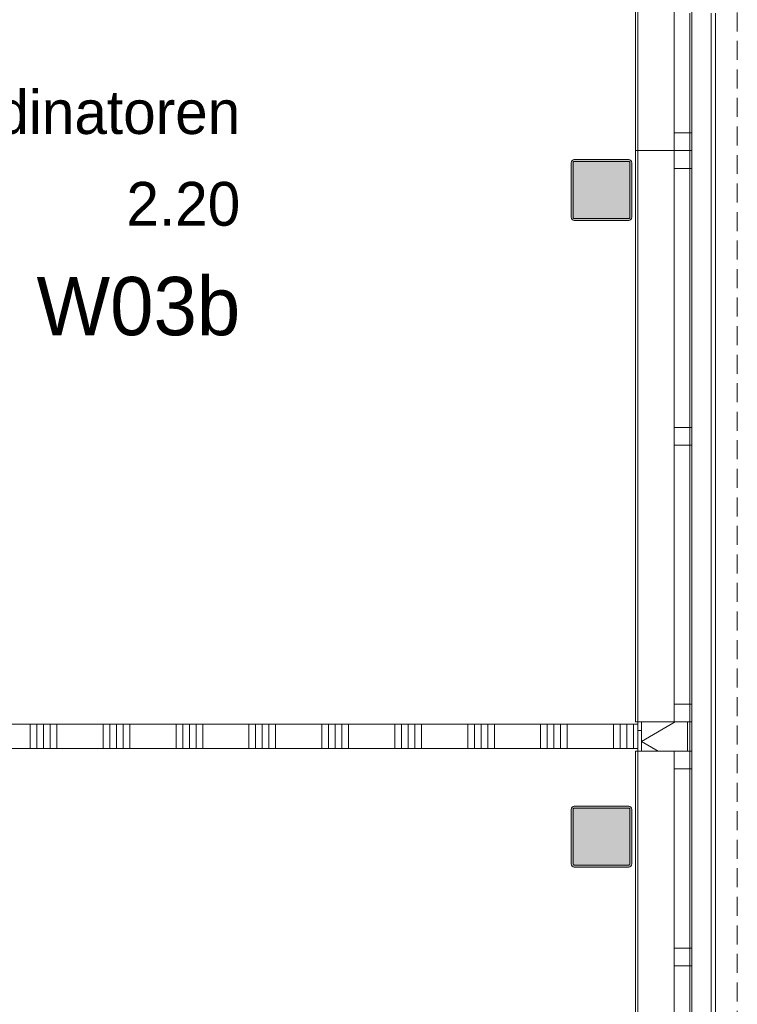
# Model space of a CAD drawing. Header units: millimetres. Extents: x -409 to 257590, y -7854 to 67330.
# Tile 130 of 205: x 23057 to 26009, y 35473 to 39524. Entities that reach past the tile are written whole.
import ezdxf
from ezdxf.enums import TextEntityAlignment as Align

# ---------------------------------------------------------------- set-up
doc = ezdxf.new("R2010")
doc.units = ezdxf.units.MM
doc.header["$MEASUREMENT"] = 0
doc.linetypes.add('B0702', pattern=[117.37, 78.119999, -39.250001])
for name, color, linetype in [('New_21 Buitenwanden', 7, 'Continuous'), ('New_21 Buitenwanden Doorsnede-arcering', 7, 'Continuous'), ('New_21 Buitenwanden Laagscheidingslijnen', 7, 'Continuous'), ('New_21 Buitenwanden Ramen', 7, 'Continuous'), ('New_22 NC Binnenwanden', 7, 'Continuous'), ('New_22 NC Binnenwanden Doorsnede-arcering', 7, 'Continuous'), ('New_22 NC Binnenwanden Laagscheidingslijnen', 7, 'Continuous'), ('New_23 Vloeren', 7, 'Continuous'), ('New_41 Buitenwandafwerking houten latten', 7, 'Continuous'), ('New_Z Ruimtefuncties', 7, 'Continuous'), ('New_Z Ruimtefuncties Zone omranding', 7, 'Continuous'), ('New_Z Ruimtefuncties Zone tekst', 7, 'Continuous'), ('S-COLS-____-OTLN.RVT S', 7, 'Continuous'), ('S-COLS-____-OTLN.RVT S 2D arcering', 7, 'Continuous')]:
    doc.layers.add(name, color=color, linetype=linetype)
doc.styles.add('GENERATED_STYLE_1', font='txt')
doc.styles.add('GENERATED_STYLE_2', font='txt')

# ---------------------------------------------------------------- blocks, each defined once
blk = doc.blocks.new('Slab_1_2', base_point=(0, 42578.3))
at = {"layer": 'New_23 Vloeren', "color": 1, "linetype": 'Continuous', "lineweight": 0, "flags": 128}
blk.add_lwpolyline([(25600, 28000.1), (25600, 47486.3), (25600, 47510), (25600, 63060), (0, 63060), (0, 42578.3), (0, 39540), (0, 17060)], dxfattribs=at)
blk = doc.blocks.new('Wall_212_2', base_point=(25600, 28004))
at = {"layer": 'New_21 Buitenwanden', "color": 8, "linetype": 'Continuous', "lineweight": 0, "true_color": 0x778488}
for p, q in [((25814, 28004), (25814, 39550)), ((25902, 28004), (25902, 39550))]:
    blk.add_line(p, q, dxfattribs=at)
at = {"layer": 'New_21 Buitenwanden', "color": 8, "linetype": 'Continuous', "lineweight": 0, "true_color": 0x778488, "flags": 128}
for points in [[(25600, 39550), (25600, 28004)], [(25920, 28004), (25920, 39550)]]:
    blk.add_lwpolyline(points, dxfattribs=at)
blk = doc.blocks.new('Column 352[35]_2', base_point=(0.5, 3))
at = {"layer": 'S-COLS-____-OTLN.RVT S 2D arcering', "linetype": 'Continuous', "lineweight": 0, "true_color": 0x778488}
h = blk.add_hatch(color=8, dxfattribs=at)
h.paths.add_polyline_path([(25325.5, 36051), (25326.5, 36046), (25329.3, 36041.8), (25333.5, 36038.9), (25338.5, 36038), (25562.5, 36038), (25567.5, 36038.9), (25571.7, 36041.8), (25574.5, 36046), (25575.5, 36051), (25575.5, 36275), (25574.5, 36279.9), (25571.7, 36284.1), (25567.5, 36287), (25562.5, 36288), (25338.5, 36288), (25333.5, 36287), (25329.3, 36284.1), (25326.5, 36279.9), (25325.5, 36275)])
h.paths.add_polyline_path([(25562.5, 36046), (25338.5, 36046), (25336.6, 36046.3), (25335, 36047.4), (25333.9, 36049), (25333.5, 36051), (25333.5, 36275), (25333.9, 36276.9), (25335, 36278.5), (25336.6, 36279.6), (25338.5, 36280), (25562.5, 36280), (25564.4, 36279.6), (25566.1, 36278.5), (25567.1, 36276.9), (25567.5, 36275), (25567.5, 36051), (25567.1, 36049), (25566.1, 36047.4), (25564.4, 36046.3)], flags=0)
blk.add_hatch(color=8, dxfattribs=at).paths.add_polyline_path([(25562.5, 36280), (25338.5, 36280), (25336.6, 36279.6), (25335, 36278.5), (25333.9, 36276.9), (25333.5, 36275), (25333.5, 36051), (25333.9, 36049), (25335, 36047.4), (25336.6, 36046.3), (25338.5, 36046), (25562.5, 36046), (25564.4, 36046.3), (25566.1, 36047.4), (25567.1, 36049), (25567.5, 36051), (25567.5, 36275), (25567.1, 36276.9), (25566.1, 36278.5), (25564.4, 36279.6)])
at = {"layer": 'S-COLS-____-OTLN.RVT S', "color": 1, "linetype": 'Continuous', "lineweight": 0}
for p, q in [((25326.5, 36279.9), (25325.5, 36275)), ((25325.5, 36275), (25325.5, 36051)), ((25329.3, 36284.1), (25326.5, 36279.9)), ((25333.5, 36287), (25329.3, 36284.1)), ((25338.5, 36288), (25333.5, 36287)), ((25333.5, 36275), (25333.9, 36276.9)), ((25333.5, 36051), (25333.5, 36275)), ((25333.9, 36276.9), (25335, 36278.5)), ((25335, 36278.5), (25336.6, 36279.6)), ((25336.6, 36279.6), (25338.5, 36280)), ((25562.5, 36288), (25338.5, 36288)), ((25338.5, 36280), (25562.5, 36280)), ((25567.5, 36287), (25562.5, 36288)), ((25562.5, 36280), (25564.4, 36279.6)), ((25564.4, 36279.6), (25566.1, 36278.5)), ((25566.1, 36278.5), (25567.1, 36276.9)), ((25567.1, 36276.9), (25567.5, 36275)), ((25571.7, 36284.1), (25567.5, 36287)), ((25567.5, 36275), (25567.5, 36051)), ((25574.5, 36279.9), (25571.7, 36284.1)), ((25575.5, 36275), (25574.5, 36279.9)), ((25575.5, 36051), (25575.5, 36275)), ((25325.5, 36051), (25326.5, 36046)), ((25333.9, 36049), (25333.5, 36051)), ((25335, 36047.4), (25333.9, 36049)), ((25567.1, 36049), (25566.1, 36047.4)), ((25567.5, 36051), (25567.1, 36049)), ((25574.5, 36046), (25575.5, 36051)), ((25326.5, 36046), (25329.3, 36041.8)), ((25329.3, 36041.8), (25333.5, 36038.9)), ((25333.5, 36038.9), (25338.5, 36038)), ((25336.6, 36046.3), (25335, 36047.4)), ((25338.5, 36046), (25336.6, 36046.3)), ((25562.5, 36046), (25338.5, 36046)), ((25338.5, 36038), (25562.5, 36038)), ((25564.4, 36046.3), (25562.5, 36046)), ((25562.5, 36038), (25567.5, 36038.9)), ((25566.1, 36047.4), (25564.4, 36046.3)), ((25567.5, 36038.9), (25571.7, 36041.8)), ((25571.7, 36041.8), (25574.5, 36046))]:
    blk.add_line(p, q, dxfattribs=at)
blk = doc.blocks.new('Column 418[101]_2', base_point=(0.5, 3))
at = {"layer": 'S-COLS-____-OTLN.RVT S 2D arcering', "linetype": 'Continuous', "lineweight": 0, "true_color": 0x778488}
h = blk.add_hatch(color=8, dxfattribs=at)
h.paths.add_polyline_path([(25325.5, 38711), (25326.5, 38706), (25329.3, 38701.8), (25333.5, 38698.9), (25338.5, 38698), (25562.5, 38698), (25567.5, 38698.9), (25571.7, 38701.8), (25574.5, 38706), (25575.5, 38711), (25575.5, 38935), (25574.5, 38939.9), (25571.7, 38944.1), (25567.5, 38947), (25562.5, 38948), (25338.5, 38948), (25333.5, 38947), (25329.3, 38944.1), (25326.5, 38939.9), (25325.5, 38935)])
h.paths.add_polyline_path([(25562.5, 38706), (25338.5, 38706), (25336.6, 38706.3), (25335, 38707.4), (25333.9, 38709), (25333.5, 38711), (25333.5, 38935), (25333.9, 38936.9), (25335, 38938.5), (25336.6, 38939.6), (25338.5, 38940), (25562.5, 38940), (25564.4, 38939.6), (25566.1, 38938.5), (25567.1, 38936.9), (25567.5, 38935), (25567.5, 38711), (25567.1, 38709), (25566.1, 38707.4), (25564.4, 38706.3)], flags=0)
blk.add_hatch(color=8, dxfattribs=at).paths.add_polyline_path([(25562.5, 38940), (25338.5, 38940), (25336.6, 38939.6), (25335, 38938.5), (25333.9, 38936.9), (25333.5, 38935), (25333.5, 38711), (25333.9, 38709), (25335, 38707.4), (25336.6, 38706.3), (25338.5, 38706), (25562.5, 38706), (25564.4, 38706.3), (25566.1, 38707.4), (25567.1, 38709), (25567.5, 38711), (25567.5, 38935), (25567.1, 38936.9), (25566.1, 38938.5), (25564.4, 38939.6)])
at = {"layer": 'S-COLS-____-OTLN.RVT S', "color": 1, "linetype": 'Continuous', "lineweight": 0}
for p, q in [((25326.5, 38939.9), (25325.5, 38935)), ((25325.5, 38935), (25325.5, 38711)), ((25329.3, 38944.1), (25326.5, 38939.9)), ((25333.5, 38947), (25329.3, 38944.1)), ((25338.5, 38948), (25333.5, 38947)), ((25333.5, 38935), (25333.9, 38936.9)), ((25333.5, 38711), (25333.5, 38935)), ((25333.9, 38936.9), (25335, 38938.5)), ((25335, 38938.5), (25336.6, 38939.6)), ((25336.6, 38939.6), (25338.5, 38940)), ((25562.5, 38948), (25338.5, 38948)), ((25338.5, 38940), (25562.5, 38940)), ((25567.5, 38947), (25562.5, 38948)), ((25562.5, 38940), (25564.4, 38939.6)), ((25564.4, 38939.6), (25566.1, 38938.5)), ((25566.1, 38938.5), (25567.1, 38936.9)), ((25567.1, 38936.9), (25567.5, 38935)), ((25571.7, 38944.1), (25567.5, 38947)), ((25567.5, 38935), (25567.5, 38711)), ((25574.5, 38939.9), (25571.7, 38944.1)), ((25575.5, 38935), (25574.5, 38939.9)), ((25575.5, 38711), (25575.5, 38935)), ((25325.5, 38711), (25326.5, 38706)), ((25326.5, 38706), (25329.3, 38701.8)), ((25329.3, 38701.8), (25333.5, 38698.9)), ((25333.9, 38709), (25333.5, 38711)), ((25333.5, 38698.9), (25338.5, 38698)), ((25335, 38707.4), (25333.9, 38709)), ((25336.6, 38706.3), (25335, 38707.4)), ((25338.5, 38706), (25336.6, 38706.3)), ((25562.5, 38706), (25338.5, 38706)), ((25338.5, 38698), (25562.5, 38698)), ((25564.4, 38706.3), (25562.5, 38706)), ((25562.5, 38698), (25567.5, 38698.9)), ((25566.1, 38707.4), (25564.4, 38706.3)), ((25567.1, 38709), (25566.1, 38707.4)), ((25567.5, 38711), (25567.1, 38709)), ((25567.5, 38698.9), (25571.7, 38701.8)), ((25571.7, 38701.8), (25574.5, 38706)), ((25574.5, 38706), (25575.5, 38711))]:
    blk.add_line(p, q, dxfattribs=at)
blk = doc.blocks.new('*X2099')
at = {"layer": 'New_22 NC Binnenwanden Doorsnede-arcering', "color": 254, "linetype": 'Continuous', "lineweight": 0, "true_color": 0xe9ebeb}
for p, q in [((20100, 36625), (20100, 36525)), ((20127.4, 36625), (20127.4, 36525)), ((20154.9, 36625), (20154.9, 36525)), ((20182.3, 36625), (20182.3, 36525)), ((20209.7, 36625), (20209.7, 36525)), ((20400, 36625), (20400, 36525)), ((20427.4, 36625), (20427.4, 36525)), ((20454.9, 36625), (20454.9, 36525)), ((20482.3, 36625), (20482.3, 36525)), ((20509.7, 36625), (20509.7, 36525)), ((20700, 36625), (20700, 36525)), ((20727.4, 36625), (20727.4, 36525)), ((20754.9, 36625), (20754.9, 36525)), ((20782.3, 36625), (20782.3, 36525)), ((20809.7, 36625), (20809.7, 36525)), ((21000, 36625), (21000, 36525)), ((21027.4, 36625), (21027.4, 36525)), ((21054.9, 36625), (21054.9, 36525)), ((21082.3, 36625), (21082.3, 36525)), ((21109.7, 36625), (21109.7, 36525)), ((21300, 36625), (21300, 36525)), ((21327.4, 36625), (21327.4, 36525)), ((21354.9, 36625), (21354.9, 36525)), ((21382.3, 36625), (21382.3, 36525)), ((21409.7, 36625), (21409.7, 36525)), ((21600, 36625), (21600, 36525)), ((21627.4, 36625), (21627.4, 36525)), ((21654.9, 36625), (21654.9, 36525)), ((21682.3, 36625), (21682.3, 36525)), ((21709.7, 36625), (21709.7, 36525)), ((21900, 36625), (21900, 36525)), ((21927.4, 36625), (21927.4, 36525)), ((21954.9, 36625), (21954.9, 36525)), ((21982.3, 36625), (21982.3, 36525)), ((22009.7, 36625), (22009.7, 36525)), ((22200, 36625), (22200, 36525)), ((22227.4, 36625), (22227.4, 36525)), ((22254.9, 36625), (22254.9, 36525)), ((22282.3, 36625), (22282.3, 36525)), ((22309.7, 36625), (22309.7, 36525)), ((22500, 36625), (22500, 36525)), ((22527.4, 36625), (22527.4, 36525)), ((22554.9, 36625), (22554.9, 36525)), ((22582.3, 36625), (22582.3, 36525)), ((22609.7, 36625), (22609.7, 36525)), ((22800, 36625), (22800, 36525)), ((22827.4, 36625), (22827.4, 36525)), ((22854.9, 36625), (22854.9, 36525)), ((22882.3, 36625), (22882.3, 36525)), ((22909.7, 36625), (22909.7, 36525)), ((23100, 36625), (23100, 36525)), ((23127.4, 36625), (23127.4, 36525)), ((23154.9, 36625), (23154.9, 36525)), ((23182.3, 36625), (23182.3, 36525)), ((23209.7, 36625), (23209.7, 36525)), ((23400, 36625), (23400, 36525)), ((23427.4, 36625), (23427.4, 36525)), ((23454.9, 36625), (23454.9, 36525)), ((23482.3, 36625), (23482.3, 36525)), ((23509.7, 36625), (23509.7, 36525)), ((23700, 36625), (23700, 36525)), ((23727.4, 36625), (23727.4, 36525)), ((23754.9, 36625), (23754.9, 36525)), ((23782.3, 36625), (23782.3, 36525)), ((23809.7, 36625), (23809.7, 36525)), ((24000, 36625), (24000, 36525)), ((24027.4, 36625), (24027.4, 36525)), ((24054.9, 36625), (24054.9, 36525)), ((24082.3, 36625), (24082.3, 36525)), ((24109.7, 36625), (24109.7, 36525)), ((24300, 36625), (24300, 36525)), ((24327.4, 36625), (24327.4, 36525)), ((24354.9, 36625), (24354.9, 36525)), ((24382.3, 36625), (24382.3, 36525)), ((24409.7, 36625), (24409.7, 36525)), ((24600, 36625), (24600, 36525)), ((24627.4, 36625), (24627.4, 36525)), ((24654.9, 36625), (24654.9, 36525)), ((24682.3, 36625), (24682.3, 36525)), ((24709.7, 36625), (24709.7, 36525)), ((24900, 36625), (24900, 36525)), ((24927.4, 36625), (24927.4, 36525)), ((24954.9, 36625), (24954.9, 36525)), ((24982.3, 36625), (24982.3, 36525)), ((25009.7, 36625), (25009.7, 36525)), ((25200, 36625), (25200, 36525)), ((25227.4, 36625), (25227.4, 36525)), ((25254.9, 36625), (25254.9, 36525)), ((25282.3, 36625), (25282.3, 36525)), ((25309.7, 36625), (25309.7, 36525)), ((25500, 36625), (25500, 36525)), ((25527.4, 36625), (25527.4, 36525)), ((25554.9, 36625), (25554.9, 36525)), ((25582.3, 36625), (25582.3, 36525))]:
    blk.add_line(p, q, dxfattribs=at)
blk = doc.blocks.new('Wall_480_2', base_point=(25600, 36525))
at = {"layer": 'New_22 NC Binnenwanden', "color": 8, "linetype": 'Continuous', "lineweight": 0, "true_color": 0x778488, "flags": 128}
for points in [[(25600, 36625), (20055.4, 36625)], [(25600, 36525), (25600, 36625)], [(20055.4, 36525), (25600, 36525)]]:
    blk.add_lwpolyline(points, dxfattribs=at)
at = {"layer": 'New_22 NC Binnenwanden Laagscheidingslijnen', "color": 8, "linetype": 'Continuous', "lineweight": 0, "true_color": 0x778488}
blk.add_line((20055.4, 36625), (20055.4, 36525), dxfattribs=at)
at = {"layer": 'New_22 NC Binnenwanden', "color": 8, "lineweight": 0, "true_color": 0x778488}
blk.add_blockref('*X2099', (0, 0), dxfattribs=at)
blk = doc.blocks.new('Werkruimte Coördinatoren_2.20_74_2', base_point=(22522.5, 38708.8))
at = {"layer": 'New_Z Ruimtefuncties Zone tekst', "color": 2, "lineweight": 0}
for tag, height, style, p in [('DUMMY_938', 180, 'GENERATED_STYLE_1', (23964.1, 39274.5)), ('ROOM_NAME', 180, 'GENERATED_STYLE_1', (23964.1, 39233.4)), ('DUMMY_939', 180, 'GENERATED_STYLE_1', (23964.1, 38897.4)), ('ROOM_NUMBER', 180, 'GENERATED_STYLE_1', (23964.1, 38856.2)), ('stWallCovering', 240, 'GENERATED_STYLE_2', (23964.1, 38465.4))]:
    blk.add_attdef(tag, text='', height=height, dxfattribs=dict(at, style=style)).set_placement(p, align=Align.TOP_RIGHT)
at = {"layer": 'New_Z Ruimtefuncties Zone tekst', "color": 2, "lineweight": 0, "style": 'GENERATED_STYLE_2'}
blk.add_attdef('DUMMY_940', text='', height=240, dxfattribs=at).set_placement((21080.8, 38520.2), align=Align.TOP_LEFT)
blk = doc.blocks.new('Curtain Wall_68_2')
at = {"layer": 'New_41 Buitenwandafwerking houten latten', "color": 253, "linetype": 'B0702', "lineweight": 0, "true_color": 0x99a3a6, "flags": 128}
blk.add_lwpolyline([(26009.2, 28208.2), (26009.2, 28308.2), (26009.2, 28408.2), (26009.2, 28508.2), (26009.2, 28553.2), (26009.2, 28653.2), (26009.2, 28753.2), (26009.2, 28853.2), (26009.2, 28898.2), (26009.2, 28998.2), (26009.2, 29098.2), (26009.2, 29198.2), (26009.2, 29243.2), (26009.2, 29343.2), (26009.2, 29443.2), (26009.2, 29543.2), (26009.2, 29588.2), (26009.2, 29688.2), (26009.2, 29788.2), (26009.2, 29888.2), (26009.2, 29933.2), (26009.2, 30033.2), (26009.2, 30133.2), (26009.2, 30233.2), (26009.2, 30278.2), (26009.2, 30378.2), (26009.2, 30478.2), (26009.2, 30578.2), (26009.2, 30623.2), (26009.2, 30723.2), (26009.2, 30823.2), (26009.2, 30923.2), (26009.2, 30968.2), (26009.2, 31068.2), (26009.2, 31168.2), (26009.2, 31268.2), (26009.2, 31313.2), (26009.2, 31413.2), (26009.2, 31513.2), (26009.2, 31613.2), (26009.2, 31658.2), (26009.2, 31758.2), (26009.2, 31858.2), (26009.2, 31958.2), (26009.2, 32003.2), (26009.2, 32103.2), (26009.2, 32203.2), (26009.2, 32303.2), (26009.2, 32348.2), (26009.2, 32448.2), (26009.2, 32548.2), (26009.2, 32648.2), (26009.2, 32693.2), (26009.2, 32793.2), (26009.2, 32893.2), (26009.2, 32993.2), (26009.2, 33038.2), (26009.2, 33138.2), (26009.2, 33238.2), (26009.2, 33338.2), (26009.2, 33383.2), (26009.2, 33483.2), (26009.2, 33583.2), (26009.2, 33683.2), (26009.2, 33728.2), (26009.2, 33828.2), (26009.2, 33928.2), (26009.2, 34028.2), (26009.2, 34073.2), (26009.2, 34173.2), (26009.2, 34273.2), (26009.2, 34373.2), (26009.2, 34418.2), (26009.2, 34518.2), (26009.2, 34618.2), (26009.2, 34718.2), (26009.2, 34763.2), (26009.2, 34863.2), (26009.2, 34963.2), (26009.2, 35063.2), (26009.2, 35108.2), (26009.2, 35208.2), (26009.2, 35308.2), (26009.2, 35408.2), (26009.2, 35453.2), (26009.2, 35553.2), (26009.2, 35653.2), (26009.2, 35753.2), (26009.2, 35798.2), (26009.2, 35898.2), (26009.2, 35998.2), (26009.2, 36098.2), (26009.2, 36143.2), (26009.2, 36243.2), (26009.2, 36343.2), (26009.2, 36443.2), (26009.2, 36488.2), (26009.2, 36588.2), (26009.2, 36688.2), (26009.2, 36788.2), (26009.2, 36833.2), (26009.2, 36933.2), (26009.2, 37033.2), (26009.2, 37133.2), (26009.2, 37178.2), (26009.2, 37278.2), (26009.2, 37378.2), (26009.2, 37478.2), (26009.2, 37523.2), (26009.2, 37623.2), (26009.2, 37723.2), (26009.2, 37823.2), (26009.2, 37868.2), (26009.2, 37968.2), (26009.2, 38068.2), (26009.2, 38168.2), (26009.2, 38213.2), (26009.2, 38313.2), (26009.2, 38413.2), (26009.2, 38513.2), (26009.2, 38558.2), (26009.2, 38658.2), (26009.2, 38758.2), (26009.2, 38858.2), (26009.2, 38903.2), (26009.2, 39003.2), (26009.2, 39103.2), (26009.2, 39203.2), (26009.2, 39248.2), (26009.2, 39348.2), (26009.2, 39448.2), (26009.2, 39548.2), (26009.2, 39593.2), (26009.2, 39693.2), (26009.2, 39793.2), (26009.2, 39893.2), (26009.2, 39938.2), (26009.2, 40038.2), (26009.2, 40138.2), (26009.2, 40238.2), (26009.2, 40283.2), (26009.2, 40383.2), (26009.2, 40483.2), (26009.2, 40583.2), (26009.2, 40628.2), (26009.2, 40728.2), (26009.2, 40828.2), (26009.2, 40928.2), (26009.2, 40973.2), (26009.2, 41073.2), (26009.2, 41173.2), (26009.2, 41273.2), (26009.2, 41318.2), (26009.2, 41418.2), (26009.2, 41518.2), (26009.2, 41618.2), (26009.2, 41663.2), (26009.2, 41763.2), (26009.2, 41863.2), (26009.2, 41963.2)], dxfattribs=at)
blk = doc.blocks.new('*X2342')
at = {"layer": 'New_21 Buitenwanden Doorsnede-arcering', "color": 254, "linetype": 'Continuous', "lineweight": 0, "true_color": 0xe9ebeb}
for p in [(25753.7, 36635), (25684.2, 36515)]:
    blk.add_line(p, (25615, 36554.9), dxfattribs=at)
blk = doc.blocks.new('Rnx horizontaal 22_47')
at = {"layer": 'New_21 Buitenwanden Ramen', "color": 1, "linetype": 'Continuous', "lineweight": 0}
for p, q in [((-1170, 150), (-1170, 160)), ((-1170, 160), (1170, 160)), ((1170, 160), (1170, 150)), ((-1170, 0), (-1040, 0)), ((-1040, 0), (-1040, -72)), ((-1040, 0), (-36.5, 0)), ((-36.5, -72), (-36.5, 0)), ((-36.5, 0), (57, 0)), ((57, 0), (93.5, 0)), ((93.5, 0), (93.5, -72)), ((93.5, 0), (1097, 0)), ((1097, -72), (1097, 0)), ((1097, 0), (1170, 0)), ((-1040, -72), (-1170, -72)), ((-36.5, -72), (-1040, -72)), ((57, -72), (-36.5, -72)), ((93.5, -72), (57, -72)), ((1097, -72), (93.5, -72)), ((1170, -72), (1097, -72))]:
    blk.add_line(p, q, dxfattribs=at)
at = {"layer": 'New_21 Buitenwanden Ramen', "color": 9, "linetype": 'Continuous', "lineweight": 0}
for p, q in [((-1170, 135), (-1170, 150)), ((-1170, 0), (-1170, 135)), ((1170, 135), (1170, 150)), ((1170, 0), (1170, 135)), ((-1170, -54), (-1170, 0)), ((-1170, -54), (-1170, 0)), ((1170, -54), (1170, 0)), ((1170, -54), (1170, 0)), ((-1170, -72), (-1170, -54)), ((-1170, -72), (-1170, -54)), ((1170, -72), (1170, -54)), ((1170, -72), (1170, -54))]:
    blk.add_line(p, q, dxfattribs=at)
blk = doc.blocks.new('Rnx horizontaal 22_37')
at = {"layer": 'New_21 Buitenwanden Ramen', "color": 1, "linetype": 'Continuous', "lineweight": 0}
for p, q in [((-1175, 150), (-1175, 160)), ((-1175, 160), (1175, 160)), ((1175, 160), (1175, 150)), ((-1175, 0), (-1102, 0)), ((-1102, 0), (-1102, -72)), ((-1102, 0), (-36.5, 0)), ((-36.5, -72), (-36.5, 0)), ((-36.5, 0), (0, 0)), ((0, 0), (36.5, 0)), ((36.5, 0), (36.5, -72)), ((36.5, 0), (1102, 0)), ((1102, -72), (1102, 0)), ((1102, 0), (1175, 0)), ((-1102, -72), (-1175, -72)), ((-36.5, -72), (-1102, -72)), ((0, -72), (-36.5, -72)), ((36.5, -72), (0, -72)), ((1102, -72), (36.5, -72)), ((1175, -72), (1102, -72))]:
    blk.add_line(p, q, dxfattribs=at)
at = {"layer": 'New_21 Buitenwanden Ramen', "color": 9, "linetype": 'Continuous', "lineweight": 0}
for p, q in [((-1175, 135), (-1175, 150)), ((-1175, 0), (-1175, 135)), ((1175, 135), (1175, 150)), ((1175, 0), (1175, 135)), ((-1175, -54), (-1175, 0)), ((-1175, -54), (-1175, 0)), ((1175, -54), (1175, 0)), ((1175, -54), (1175, 0)), ((-1175, -72), (-1175, -54)), ((-1175, -72), (-1175, -54)), ((1175, -72), (1175, -54)), ((1175, -72), (1175, -54))]:
    blk.add_line(p, q, dxfattribs=at)
blk = doc.blocks.new('Rnx horizontaal 22_48')
at = {"layer": 'New_21 Buitenwanden Ramen', "color": 1, "linetype": 'Continuous', "lineweight": 0}
for p, q in [((-847.5, 150), (-847.5, 160)), ((-847.5, 160), (847.5, 160)), ((847.5, 160), (847.5, 150)), ((-847.5, 0), (-774.5, 0)), ((-774.5, 0), (-774.5, -72)), ((-774.5, 0), (-36.5, 0)), ((-36.5, -72), (-36.5, 0)), ((-36.5, 0), (0, 0)), ((0, 0), (36.5, 0)), ((36.5, 0), (36.5, -72)), ((36.5, 0), (774.5, 0)), ((774.5, -72), (774.5, 0)), ((774.5, 0), (847.5, 0)), ((-774.5, -72), (-847.5, -72)), ((-36.5, -72), (-774.5, -72)), ((0, -72), (-36.5, -72)), ((36.5, -72), (0, -72)), ((774.5, -72), (36.5, -72)), ((847.5, -72), (774.5, -72))]:
    blk.add_line(p, q, dxfattribs=at)
at = {"layer": 'New_21 Buitenwanden Ramen', "color": 9, "linetype": 'Continuous', "lineweight": 0}
for p, q in [((-847.5, 135), (-847.5, 150)), ((-847.5, 0), (-847.5, 135)), ((847.5, 135), (847.5, 150)), ((847.5, 0), (847.5, 135)), ((-847.5, -54), (-847.5, 0)), ((-847.5, -54), (-847.5, 0)), ((847.5, -54), (847.5, 0)), ((847.5, -54), (847.5, 0)), ((-847.5, -72), (-847.5, -54)), ((-847.5, -72), (-847.5, -54)), ((847.5, -72), (847.5, -54)), ((847.5, -72), (847.5, -54))]:
    blk.add_line(p, q, dxfattribs=at)
blk = doc.blocks.new('Wall_507_2', base_point=(25600, 28000.1))
at = {"layer": 'New_21 Buitenwanden Doorsnede-arcering', "linetype": 'Continuous', "lineweight": 0, "true_color": 0xe9ebeb}
h = blk.add_hatch(dxfattribs=at)
h.set_pattern_fill('930_Lijnen_vert_200_0002', color=254, style=0, pattern_type=2)
h.set_pattern_definition([(180, (0, 0), (0, 200), [])])
h.paths.add_polyline_path([(25600, 36635), (25600, 36515), (25615, 36515), (25615, 36635)])
at = {"layer": 'New_21 Buitenwanden', "color": 8, "linetype": 'Continuous', "lineweight": 0, "true_color": 0x778488}
for p, q in [((25615, 36635), (25600, 36635)), ((25750, 36635), (25615, 36635)), ((25804, 36635), (25750, 36635)), ((25822, 36635), (25804, 36635)), ((25615, 36515), (25600, 36515)), ((25750, 36515), (25615, 36515)), ((25804, 36515), (25750, 36515)), ((25822, 36515), (25804, 36515))]:
    blk.add_line(p, q, dxfattribs=at)
at = {"layer": 'New_21 Buitenwanden', "color": 8, "linetype": 'Continuous', "lineweight": 0, "true_color": 0x778488, "flags": 128}
for points in [[(25600, 36635), (25600, 36515)], [(25822, 36515), (25822, 36635)]]:
    blk.add_lwpolyline(points, dxfattribs=at)
at = {"layer": 'New_21 Buitenwanden Laagscheidingslijnen', "color": 8, "linetype": 'Continuous', "lineweight": 0, "true_color": 0x778488}
for p, q in [((25615, 36635), (25615, 36515)), ((25804, 36515), (25804, 36635))]:
    blk.add_line(p, q, dxfattribs=at)
at = {"layer": 'New_21 Buitenwanden', "color": 8, "lineweight": 0, "true_color": 0x778488}
blk.add_blockref('*X2342', (0, 0), dxfattribs=at)
at = {"layer": 'New_21 Buitenwanden Ramen', "color": 1, "linetype": 'Continuous', "lineweight": 0, "xscale": -1, "zscale": 1000, "rotation": 89.99999999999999}
for name, p in [('Rnx horizontaal 22_47', (25750, 40155)), ('Rnx horizontaal 22_37', (25750, 37810)), ('Rnx horizontaal 22_48', (25750, 35667.5))]:
    blk.add_blockref(name, p, dxfattribs=at)

msp = doc.modelspace()

# ---------------------------------------------------------------- linework, layer by layer
at = {"layer": 'New_Z Ruimtefuncties Zone omranding', "color": 21, "linetype": 'Continuous', "lineweight": 0, "true_color": 0xffaa55, "flags": 128}
for points in [[(20055.4, 36625), (25600, 36625), (25600, 37510), (25600, 37510), (25600, 37810), (25600, 41335), (21555, 41335), (21555, 40110.4), (20055.4, 40110.4)], [(20055.4, 36525), (20055.4, 34810), (25600, 34810), (25600, 36035), (25600, 36525)]]:
    msp.add_lwpolyline(points, close=True, dxfattribs=at)

# ---------------------------------------------------------------- block references
at = {"layer": 'New_21 Buitenwanden', "color": 8, "lineweight": 0, "true_color": 0x778488}
for name, p in [('Wall_507_2', (25600, 28000.1)), ('Wall_212_2', (25600, 28004))]:
    msp.add_blockref(name, p, dxfattribs=at)
at = {"layer": 'New_22 NC Binnenwanden', "color": 8, "lineweight": 0, "true_color": 0x778488}
msp.add_blockref('Wall_480_2', (25600, 36525), dxfattribs=at)
at = {"layer": 'New_23 Vloeren', "color": 1, "linetype": 'Continuous', "lineweight": 0}
msp.add_blockref('Slab_1_2', (0, 42578.3), dxfattribs=at)
at = {"layer": 'New_41 Buitenwandafwerking houten latten', "linetype": 'Continuous', "lineweight": 0}
msp.add_blockref('Curtain Wall_68_2', (0, 0), dxfattribs=at)
at = {"layer": 'New_Z Ruimtefuncties', "color": 2, "linetype": 'Continuous', "lineweight": 0}
msp.add_blockref('Werkruimte Coördinatoren_2.20_74_2', (22522.5, 38708.8), dxfattribs=at).add_auto_attribs({'ROOM_NAME': 'Werkruimte Coördinatoren', 'ROOM_NUMBER': '2.20', 'stWallCovering': 'W03b'})
at = {"layer": 'S-COLS-____-OTLN.RVT S', "color": 1, "linetype": 'Continuous', "lineweight": 0}
for name in ['Column 418[101]_2', 'Column 352[35]_2']:
    msp.add_blockref(name, (0.5, 3), dxfattribs=at)

doc.saveas('drawing.dxf')
